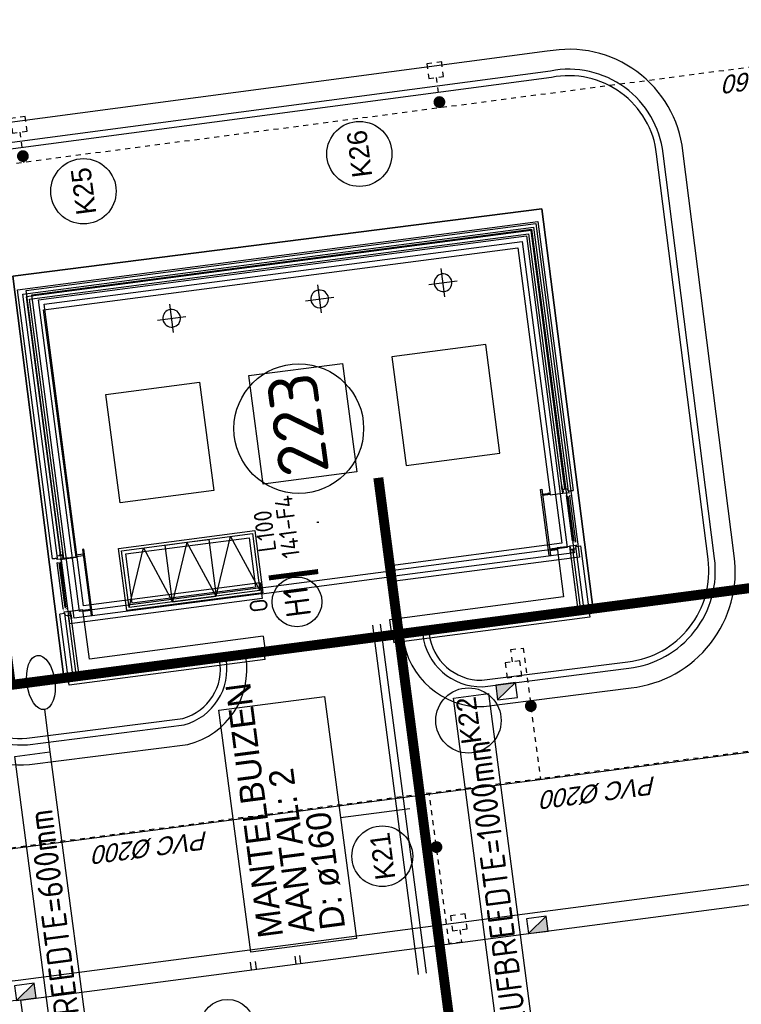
# Model space of a CAD drawing. Header units: metres. Extents: x 118052 to 118564, y 454784 to 455719.
# Tile 30 of 160: x 118264 to 118278, y 455204 to 455224. Entities that reach past the tile are written whole.
import ezdxf
from ezdxf.enums import TextEntityAlignment as Align

# ---------------------------------------------------------------- set-up
doc = ezdxf.new("R2010")
doc.units = ezdxf.units.M
doc.header["$LTSCALE"] = 0.5
doc.linetypes.add('DASHED', pattern=[19.049999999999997, 12.7, -6.35])
doc.linetypes.add('Tauw_L_Center2', pattern=[6.4990000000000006, 4, -0.833, 0.833, -0.833])
for name, color, linetype in [('_gebouwen', 7, 'Continuous'), ('_molgoot', 7, 'Continuous'), ('_straatkolk', 7, 'Continuous'), ('_tb13', 7, 'Continuous'), ('_verharding', 7, 'Continuous'), ('A06-001-01', 7, 'Continuous'), ('BHV plan', 7, 'Continuous'), ('EL6312--', 6, 'Continuous'), ('EL_N_A_EB00----REVISIE~-_-----', 1, 'Continuous'), ('GRAAFWERKZAAMHEDEN', 6, 'Continuous'), ('KABELLOOP', 6, 'Continuous'), ('Koningsstal VIEUWPORT', 254, 'Continuous'), ('ZU_N_-_AL999---LK_pvc125_sdr34__20_^200~M_-----', 7, 'Continuous'), ('ZU_N_-_AL999---LR_pvc160_sdr34__18_^200~-_-----', 7, 'Continuous'), ('ZU_N_-_AL999---LR_pvc200_sdr34__18_^200~-_-----', 7, 'Continuous'), ('ZU_N_-_EL999---LK_pvc125_sdr34~H_-----', 2, 'Tauw_L_Center2'), ('ZU_N_-_EL999---LR_pvc160_sdr34~H_-----', 2, 'Tauw_L_Center2'), ('ZU_N_-_EL999---LR_pvc200_sdr34~H_-----', 2, 'Tauw_L_Center2'), ('ZU_N_-_EL999---SYM_STRAATKOLK~-_----c', 7, 'Tauw_L_Center2'), ('ZU_N_-_ML999---LK_pvc125_sdr34__20_^200~M_-----', 7, 'Continuous'), ('ZU_N_-_ML999---LR_pvc200_sdr34__20_^200~M_-----', 7, 'Continuous'), ('ZU_N_A_EV09----_Trottoirband_130-150-250~A_161--', 161, 'Continuous')]:
    doc.layers.add(name, color=color, linetype=linetype)
doc.styles.add('BURO-018', font='Isocp.shx', dxfattribs={"height": 360})
doc.styles.add('BURO-025', font='Isocp.shx', dxfattribs={"height": 500})
doc.styles.add('ISOCPEUR', font='isocpeur.ttf', dxfattribs={"height": 2.5})
doc.styles.add('TAUW-ISOCP', font='tcb_isocp.shx')
doc.styles.add('tcb_isocp', font='tcb_isocp.shx')

# ---------------------------------------------------------------- blocks, each defined once
blk = doc.blocks.new('*U9')
at = {"layer": '_straatkolk'}
blk.add_hatch(color=256, dxfattribs=at).paths.add_polyline_path([(0.1997073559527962, -0.1502915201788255), (0.1997073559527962, 0.1497084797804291), (-0.2002926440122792, -0.1502915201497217)])
blk.add_lwpolyline([(0.1997073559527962, -0.1502915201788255), (0.1997073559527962, 0.1497084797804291), (-0.2002926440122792, 0.1497084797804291), (-0.2002926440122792, -0.1502915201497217)], close=True, dxfattribs=at)
blk.add_lwpolyline([(-0.2002926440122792, -0.1502915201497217), (0.1997073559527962, 0.1497084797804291)], dxfattribs=at)
blk = doc.blocks.new('blowergebouw')
for p, q in [((8.940696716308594e-07, 6579.999999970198), (1.370906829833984e-06, 10550.0000000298)), ((1.370906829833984e-06, 10550.0000000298), (1445.000001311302, 10549.99999979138)), ((1445.000001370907, 10449.99999979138), (1445.000001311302, 10549.99999979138)), ((2565.000001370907, 10549.99999964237), (8020.000001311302, 10549.99999892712)), ((2565.000001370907, 10449.99999970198), (2565.000001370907, 10549.99999964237)), ((2565.000001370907, 10549.99999964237), (2565.000001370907, 10449.99999970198)), ((8020.000001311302, 10549.99999892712), (8020, -1.043081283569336e-06)), ((100.000000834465, 6579.999999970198), (100.0000013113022, 10449.9999999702)), ((100.0000013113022, 10449.9999999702), (1445.000001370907, 10449.99999979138)), ((220.000000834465, 6555), (220.0000013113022, 10329.9999999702)), ((220.0000013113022, 10329.9999999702), (1470.000001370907, 10329.99999979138)), ((1470.000001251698, 10079.99999979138), (1470.000001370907, 10329.99999979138)), ((1475.000001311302, 10404.21539756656), (1475.000001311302, 10079.99999979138)), ((1529.097455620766, 10469.21539756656), (1541.366173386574, 10469.21539756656)), ((1529.09745568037, 10404.22092884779), (1541.366173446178, 10404.22092884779)), ((1545.722431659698, 10469.21539756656), (2470.44798129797, 10469.21539744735)), ((2470.447981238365, 10429.52040708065), (1552.266666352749, 10429.52040722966)), ((1565.722431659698, 10429.52040722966), (2470.447981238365, 10429.52040708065)), ((1565.722431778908, 10404.22092884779), (2483.21942704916, 10404.22092869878)), ((2480.902547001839, 10469.21539744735), (2468.63382935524, 10469.21539744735)), ((2480.902547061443, 10404.22092872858), (2468.633829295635, 10404.22092875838)), ((2535.000001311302, 10404.21539747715), (2535.000001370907, 10079.99999967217)), ((2540.000001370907, 10329.99999964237), (7800.000001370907, 10329.99999901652)), ((2540.000001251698, 10079.99999967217), (2540.000001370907, 10329.99999964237)), ((2565.000001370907, 10449.99999970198), (7920.000001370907, 10449.99999898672)), ((7800.000001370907, 10329.99999901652), (7800.000000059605, 219.9999990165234)), ((7920.000001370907, 10449.99999898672), (7920, 99.99999901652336)), ((470.0000008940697, 6554.999999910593), (470.0000013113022, 10079.99999991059)), ((470.0000013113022, 10079.99999991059), (1470.000001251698, 10079.99999979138)), ((1335.000001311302, 9929.999999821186), (1335.000001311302, 9904.99999988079)), ((2675.000001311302, 9929.999999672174), (1335.000001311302, 9929.999999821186)), ((1335.000001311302, 9904.99999988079), (2675.000001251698, 9904.999999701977)), ((2540.000001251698, 10079.99999967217), (7550.000001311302, 10079.99999901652)), ((2675.000001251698, 9904.999999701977), (2675.000001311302, 9929.999999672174)), ((7550.000001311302, 10079.99999901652), (7550.000000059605, 469.9999990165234)), ((7049.607151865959, 7835.157825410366), (7049.60715174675, 7264.842172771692)), ((6764.449325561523, 7549.99999910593), (7334.76497811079, 7549.999999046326)), ((8.940696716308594e-07, 6579.999999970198), (100.000000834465, 6579.999999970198)), ((470.0000008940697, 6554.999999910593), (220.000000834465, 6555)), ((80.78460305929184, 6495.902545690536), (80.78460305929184, 6483.633827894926)), ((80.7846029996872, 6375.018248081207), (80.78460276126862, 4181.525986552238)), ((120.4795930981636, 4194.98175188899), (120.4795933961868, 6368.474013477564)), ((120.4795934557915, 6355.01824811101), (120.4795930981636, 4194.98175188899)), ((145.7790717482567, 6495.902545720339), (145.7790718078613, 6483.633827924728)), ((145.7790718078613, 6355.018248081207), (145.7790714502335, 4194.981751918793)), ((80.7846028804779, 5279.815709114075), (80.7846028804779, 5267.546991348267)), ((145.7790716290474, 5279.815709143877), (145.7790716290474, 5267.546991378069)), ((7049.607151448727, 4835.157825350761), (7049.607151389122, 4264.842172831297)), ((6764.449325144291, 4549.99999910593), (7334.764977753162, 4549.999999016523)), ((0, 0), (4.76837158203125e-07, 3970)), ((100.0000005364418, 3970), (4.76837158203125e-07, 3970)), ((80.78460276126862, 4054.097454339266), (80.78460276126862, 4066.366172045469)), ((100, 99.99999994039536), (100.0000005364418, 3970)), ((145.7790714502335, 4054.097454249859), (145.7790714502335, 4066.366172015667)), ((220, 219.9999999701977), (220.0000004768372, 3994.999999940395)), ((470.0000005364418, 3994.999999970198), (220.0000004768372, 3994.999999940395)), ((470.0000000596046, 469.9999999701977), (470.0000005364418, 3994.999999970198)), ((7049.607151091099, 2335.157825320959), (7049.607151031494, 1764.842172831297)), ((6764.449324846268, 2049.999999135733), (7334.76497733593, 2049.999999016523)), ((1335.000000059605, 619.9999998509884), (1335.000000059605, 644.9999998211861)), ((1335.000000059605, 644.9999998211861), (2675.000000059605, 644.9999996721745)), ((2675, 619.9999996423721), (1335.000000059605, 619.9999998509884)), ((2675.000000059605, 644.9999996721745), (2675, 619.9999996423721)), ((1470.000000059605, 469.9999998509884), (470.0000000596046, 469.9999999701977)), ((1470.000000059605, 469.9999998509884), (1470, 219.9999998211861)), ((7550.000000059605, 469.9999990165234), (2540.000000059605, 469.9999996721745)), ((2540.000000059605, 469.9999996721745), (2539.999999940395, 219.9999996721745)), ((1470, 219.9999998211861), (220, 219.9999999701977)), ((7800.000000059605, 219.9999990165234), (2539.999999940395, 219.9999996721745)), ((1445, -1.192092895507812e-07), (0, 0)), ((1444.999999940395, 99.99999982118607), (100, 99.99999994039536)), ((1444.999999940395, 99.99999982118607), (1445, -1.192092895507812e-07)), ((1529.097454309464, 145.7790707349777), (1541.366172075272, 145.7790707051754)), ((1529.097454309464, 80.78460201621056), (1541.366172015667, 80.78460201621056)), ((1545.722430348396, 80.78460201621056), (2470.447979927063, 80.78460189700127)), ((2470.447979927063, 120.4795922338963), (1552.266664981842, 120.4795923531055)), ((1565.722430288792, 145.7790707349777), (2483.219425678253, 145.7790705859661)), ((1565.722430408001, 120.4795923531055), (2470.447979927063, 120.4795922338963)), ((2480.902545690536, 145.7790706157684), (2468.633827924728, 145.7790706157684)), ((2480.902545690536, 80.78460189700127), (2468.633827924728, 80.78460189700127)), ((7920, 99.99999901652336), (2564.999999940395, 99.99999967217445)), ((2564.999999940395, 99.99999967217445), (2564.999999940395, -3.278255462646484e-07)), ((2564.999999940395, -3.278255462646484e-07), (2564.999999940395, 99.99999967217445)), ((8020, -1.043081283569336e-06), (2564.999999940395, -3.278255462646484e-07))]:
    blk.add_line(p, q)
at = {"lineweight": -3, "ltscale": 2}
for p, q in [((80.7846029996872, 6368.474013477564), (120.4795933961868, 6368.474013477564)), ((84.8690579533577, 6368.474013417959), (120.4795933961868, 6368.474013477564)), ((80.7846028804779, 5152.387176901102), (120.4795932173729, 5152.387176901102)), ((84.8690578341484, 5152.387176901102), (120.4795932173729, 5152.387176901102)), ((80.78460276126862, 4181.525986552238), (120.4795930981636, 4181.525986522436)), ((84.86905765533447, 4181.525986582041), (120.4795930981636, 4181.525986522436))]:
    blk.add_line(p, q, dxfattribs=at)
at = {"lineweight": -3}
for p, q in [((1435.000000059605, 514.9999998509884), (1430.000000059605, 519.9999998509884)), ((1435.000000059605, 494.9999998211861), (1435.000000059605, 514.9999998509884)), ((2575.000000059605, 494.9999996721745), (2575.000000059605, 514.9999996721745))]:
    blk.add_line(p, q, dxfattribs=at)
at = {"flags": 128}
for points in [[(202.0000008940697, 6633.999999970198, 0.4142135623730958), (212.000000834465, 6644), (212.0000008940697, 6701, -0.414213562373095), (217.0000008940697, 6705.999999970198), (220.0000008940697, 6705.999999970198), (220.0000013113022, 10329.9999999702), (1319.000001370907, 10329.99999982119), (1319.000001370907, 10332.99999985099, -0.414213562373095), (1324.000001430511, 10337.99999985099), (1381.000001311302, 10337.99999985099, 0.4142135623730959), (1391.000001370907, 10347.99999988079), (1391.000001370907, 10389.99999985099), (160.0000013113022, 10389.9999999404), (160.0000008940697, 6634)], [(1319.000001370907, 10329.99999982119), (1319.000001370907, 10332.99999985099, -0.414213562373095), (1324.000001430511, 10337.99999985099), (1381.000001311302, 10337.99999985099, 0.4142135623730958), (1391.000001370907, 10347.99999988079), (1391.000001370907, 10404.99999985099, -0.414213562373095), (1396.000001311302, 10409.99999985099), (1399.000001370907, 10409.99999982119), (1399.000001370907, 10329.99999985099)], [(2691.000001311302, 10329.99999967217), (2691.000001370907, 10332.99999967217, 0.414213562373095), (2686.000001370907, 10337.99999967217), (2629.000001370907, 10337.99999970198, -0.4142135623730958), (2619.000001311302, 10347.99999967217), (2619.000001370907, 10404.99999967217, 0.414213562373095), (2614.000001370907, 10409.99999967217), (2611.000001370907, 10409.99999964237), (2611.000001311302, 10329.99999967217)], [(7859.999999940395, 159.999998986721), (7860.000001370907, 10389.99999904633), (2619.000001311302, 10389.99999967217), (2619.000001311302, 10347.99999967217, 0.4142135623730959), (2629.000001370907, 10337.99999970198), (2686.000001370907, 10337.99999967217, -0.414213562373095), (2691.000001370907, 10332.99999967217), (2691.000001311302, 10329.99999967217), (7800.000001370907, 10329.99999901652), (7800.000000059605, 219.9999990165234), (2690.999999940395, 219.9999996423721), (2691, 216.9999996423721, -0.414213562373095), (2685.999999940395, 211.9999996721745), (2629, 211.9999996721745, 0.4142135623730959), (2618.999999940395, 201.9999996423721), (2619, 159.9999996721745)], [(220.0000008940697, 6705.999999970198), (217.0000008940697, 6705.999999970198, 0.414213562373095), (212.0000008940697, 6701), (212.000000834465, 6644, -0.4142135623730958), (202.0000008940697, 6633.999999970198), (145.000000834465, 6634, 0.414213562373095), (140.0000008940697, 6629), (140.000000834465, 6625.999999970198), (220.000000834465, 6625.999999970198)], [(220.0000004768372, 3843.999999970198), (217.0000004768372, 3843.999999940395, -0.414213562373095), (212.0000005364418, 3848.999999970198), (212.0000004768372, 3905.999999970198, 0.4142135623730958), (202.0000004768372, 3915.999999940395), (145.0000005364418, 3915.999999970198, -0.414213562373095), (140.0000005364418, 3920.999999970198), (140.0000004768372, 3923.999999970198), (220.0000005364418, 3923.999999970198)], [(1391, 159.9999998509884), (1391.000000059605, 201.9999998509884, 0.4142135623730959), (1381, 211.9999998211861), (1324, 211.9999998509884, -0.414213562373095), (1318.999999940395, 216.9999998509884), (1319, 219.9999998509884), (220, 219.9999999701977), (220.0000004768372, 3843.999999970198), (217.0000004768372, 3843.999999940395, -0.414213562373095), (212.0000005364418, 3848.999999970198), (212.0000004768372, 3905.999999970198, 0.4142135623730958), (202.0000004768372, 3915.999999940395), (160.0000004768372, 3915.999999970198), (160, 159.9999999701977)], [(1319, 219.9999998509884), (1318.999999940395, 216.9999998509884, 0.414213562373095), (1324, 211.9999998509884), (1381, 211.9999998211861, -0.4142135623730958), (1391.000000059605, 201.9999998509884), (1391, 144.9999998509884, 0.414213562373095), (1396, 139.9999998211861), (1399, 139.9999998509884), (1399, 219.9999998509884)], [(2690.999999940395, 219.9999996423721), (2691, 216.9999996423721, -0.414213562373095), (2685.999999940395, 211.9999996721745), (2629, 211.9999996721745, 0.4142135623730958), (2618.999999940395, 201.9999996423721), (2618.999999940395, 144.9999996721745, -0.414213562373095), (2614, 139.9999996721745), (2611, 139.9999997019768), (2610.999999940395, 219.9999996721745)]]:
    blk.add_lwpolyline(points, format="xyb", close=True, dxfattribs=at)
for points in [[(1424.500001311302, 10347.99999979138), (1444.500001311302, 10347.99999979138), (1444.500001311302, 10339.99999979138), (1470.000001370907, 10339.99999979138), (1470.000001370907, 10464.99999976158), (1445.000001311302, 10464.99999979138), (1445.000001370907, 10449.99999979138), (1399.000001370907, 10449.99999985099), (1399.000001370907, 10339.99999985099), (1424.500001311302, 10339.99999979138)], [(2585.500001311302, 10347.99999967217), (2565.500001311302, 10347.99999967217), (2565.500001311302, 10339.99999967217), (2540.000001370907, 10339.99999967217), (2540.000001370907, 10464.99999967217), (2565.000001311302, 10464.99999967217), (2565.000001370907, 10449.99999970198), (2611.000001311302, 10449.99999967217), (2611.000001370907, 10339.99999967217), (2585.500001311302, 10339.99999967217)], [(1460.000001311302, 10079.99999979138), (1460.000001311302, 9929.999999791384), (1435.000001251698, 9929.999999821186), (1435.000001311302, 10079.99999979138)], [(2550.000001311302, 10079.99999967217), (2550.000001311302, 9929.999999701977), (2575.000001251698, 9929.999999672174), (2575.000001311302, 10079.99999964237)], [(202.000000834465, 6600.5), (202.0000008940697, 6580.499999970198), (210.0000008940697, 6580.499999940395), (210.0000007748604, 6554.999999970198), (85.00000083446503, 6554.999999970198), (85.00000089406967, 6579.999999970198), (100.000000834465, 6579.999999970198), (100.000000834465, 6625.999999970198), (210.000000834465, 6626), (210.0000008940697, 6600.499999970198)], [(202.0000005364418, 3949.499999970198), (202.0000005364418, 3969.499999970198), (210.0000005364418, 3969.499999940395), (210.0000004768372, 3994.999999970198), (85.0000005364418, 3995), (85.0000005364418, 3970), (100.0000005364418, 3970), (100.0000004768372, 3924), (210.0000004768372, 3923.999999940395), (210.0000005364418, 3949.5)], [(1460, 469.9999998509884), (1460, 619.9999998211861), (1435.000000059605, 619.9999998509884), (1435.000000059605, 469.9999997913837)], [(2550.000000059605, 469.9999997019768), (2550.000000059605, 619.9999996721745), (2575.000000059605, 619.9999996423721), (2574.999999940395, 469.9999996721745)], [(1424.5, 201.9999998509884), (1444.500000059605, 201.9999998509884), (1444.5, 209.9999998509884), (1470, 209.9999998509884), (1469.999999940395, 84.99999979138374), (1445, 84.99999988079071), (1444.999999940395, 99.99999982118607), (1399, 99.99999985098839), (1399, 209.9999998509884), (1424.5, 209.9999998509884)], [(2585.5, 201.9999996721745), (2565.499999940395, 201.9999996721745), (2565.5, 209.9999996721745), (2539.999999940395, 209.9999996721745), (2539.999999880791, 84.99999964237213), (2564.999999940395, 84.99999967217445), (2564.999999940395, 99.99999967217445), (2610.999999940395, 99.99999967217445), (2611, 209.9999996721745), (2585.5, 209.9999996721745)]]:
    blk.add_lwpolyline(points, close=True)
at = {"const_width": 2.000000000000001}
for points in [[(1459.780575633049, 10469.21539756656), (1527.769357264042, 10469.21539756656), (1526.780575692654, 10469.21539756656), (1526.780575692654, 10404.21539759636), (1476.780575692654, 10404.21539759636), (1476.780575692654, 10469.21539756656), (1459.780575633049, 10469.21539756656)], [(1526.780575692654, 10460.63168376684), (1535.739215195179, 10460.63168376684), (1534.138649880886, 10460.63168379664)], [(1526.780575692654, 10404.21539759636), (1546.780575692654, 10404.21539756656)], [(1552.952357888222, 10411.61950400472), (1539.552021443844, 10411.61950403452), (1539.552021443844, 10469.21539756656), (1530.983862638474, 10469.21539753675)], [(2457.047644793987, 10411.61950388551), (2470.447981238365, 10411.61950388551), (2470.44798129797, 10469.21539744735), (2479.016140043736, 10469.21539747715)], [(2483.219426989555, 10404.21539744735), (2463.219426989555, 10404.21539747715)], [(2483.219426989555, 10460.63168370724), (2474.260787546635, 10460.63168370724), (2475.861352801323, 10460.63168364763)], [(2550.219426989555, 10469.21539744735), (2482.230645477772, 10469.21539744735), (2483.219426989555, 10469.21539744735), (2483.219426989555, 10404.21539744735), (2533.219426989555, 10404.21539744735), (2533.219426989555, 10469.21539744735), (2550.219426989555, 10469.21539744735)], [(80.78460305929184, 6565.219425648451), (80.7846029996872, 6497.230644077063), (80.78460305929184, 6498.219425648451), (145.7846030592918, 6498.219425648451), (145.7846031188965, 6548.219425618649), (80.78460305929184, 6548.219425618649), (80.78460305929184, 6565.219425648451)], [(138.3804966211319, 6472.047643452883), (138.3804965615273, 6485.447979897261), (80.7846029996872, 6485.447979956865), (80.78460311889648, 6494.016138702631)], [(80.78460311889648, 6493.611970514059), (80.78460305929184, 6355.01824811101), (80.7846029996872, 6375.018248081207), (145.7846030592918, 6375.018248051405)], [(89.3683168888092, 6498.219425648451), (89.36831682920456, 6489.260786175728), (89.36831682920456, 6490.861351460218)], [(145.7846030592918, 6375.018248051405), (145.7846030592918, 6355.01824811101), (120.4795934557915, 6355.01824811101), (120.4795934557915, 6375.01824811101)], [(145.7846030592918, 6375.018248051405), (145.7846030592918, 6473.051268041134), (138.3804966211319, 6473.051268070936)], [(145.7846030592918, 6498.219425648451), (145.7846030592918, 6478.219425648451)], [(80.78460294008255, 5409.132589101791), (80.7846028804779, 5281.143807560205), (80.78460294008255, 5282.132589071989), (145.7846028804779, 5282.132589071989), (145.7846029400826, 5392.132589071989), (80.7846028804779, 5392.132589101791), (80.78460294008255, 5409.132589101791)], [(145.7846029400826, 5392.132589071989), (145.7846029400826, 5412.132589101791), (120.4795932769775, 5412.132589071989), (120.4795932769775, 5392.132589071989)], [(138.3804965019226, 5255.960806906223), (138.380496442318, 5269.361143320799), (80.7846028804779, 5269.361143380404), (80.7846028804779, 5277.929302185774)], [(80.7846028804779, 5277.525133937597), (80.78460282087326, 5138.931411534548), (80.7846028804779, 5158.93141156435), (145.7846029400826, 5158.931411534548)], [(89.36831665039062, 5282.132589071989), (89.36831665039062, 5273.173949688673), (89.36831670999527, 5274.774514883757)], [(145.7846029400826, 5158.931411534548), (145.7846028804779, 5138.93141156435), (120.4795932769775, 5138.931411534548), (120.4795932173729, 5158.93141156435)], [(145.7846029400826, 5158.931411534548), (145.7846029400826, 5256.964431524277), (138.380496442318, 5256.964431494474)], [(145.7846028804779, 5282.132589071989), (145.7846028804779, 5262.132589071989)], [(80.78460276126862, 4056.388029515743), (80.78460276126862, 4194.98175188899), (80.78460276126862, 4174.98175188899), (145.784602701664, 4174.98175188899)], [(145.784602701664, 4174.98175188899), (145.7846027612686, 4194.98175188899), (120.4795930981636, 4194.98175188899), (120.4795930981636, 4174.98175188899)], [(145.784602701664, 4174.98175188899), (145.7846028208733, 4076.948731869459), (138.3804963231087, 4076.948731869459)], [(138.3804963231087, 4077.95235645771), (138.3804963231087, 4064.552020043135), (80.78460270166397, 4064.552020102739), (80.78460276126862, 4055.983861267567)], [(80.78460270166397, 3984.780574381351), (80.78460276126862, 4052.769355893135), (80.78460276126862, 4051.780574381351), (145.7846027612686, 4051.780574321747), (145.7846027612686, 4001.780574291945), (80.78460270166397, 4001.780574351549), (80.78460270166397, 3984.780574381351)], [(89.36831653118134, 4051.780574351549), (89.36831653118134, 4060.73921379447), (89.36831647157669, 4059.138648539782)], [(145.7846027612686, 4051.780574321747), (145.784602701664, 4071.780574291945)], [(1459.780574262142, 80.7846020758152), (1527.769355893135, 80.78460201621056), (1526.780574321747, 80.78460201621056), (1526.780574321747, 145.7846020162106), (1476.780574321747, 145.7846020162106), (1476.780574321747, 80.78460201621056), (1459.780574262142, 80.7846020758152)], [(1526.780574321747, 145.7846020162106), (1546.780574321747, 145.7846019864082)], [(1526.780574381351, 89.36831575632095), (1535.739213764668, 89.36831575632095), (1534.138648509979, 89.36831575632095)], [(1552.952356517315, 138.3804955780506), (1539.552020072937, 138.3804955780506), (1539.552020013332, 80.78460204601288), (1530.983861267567, 80.78460198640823)], [(2457.04764342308, 138.3804954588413), (2470.447979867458, 138.3804954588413), (2470.447979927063, 80.78460189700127), (2479.016138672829, 80.78460186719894)], [(2483.219425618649, 145.7846018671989), (2463.219425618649, 145.7846018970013)], [(2483.219425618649, 89.36831563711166), (2474.260786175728, 89.36831563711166), (2475.861351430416, 89.36831563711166)], [(2550.219425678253, 80.78460189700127), (2482.23064404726, 80.78460189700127), (2483.219425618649, 80.78460189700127), (2483.219425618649, 145.7846018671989), (2533.219425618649, 145.7846018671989), (2533.219425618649, 80.78460189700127), (2550.219425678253, 80.78460189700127)]]:
    blk.add_lwpolyline(points, dxfattribs=at)
at = {"flags": 128}
for points in [[(1340.000001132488, 9209.999999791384), (2600.000001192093, 9209.999999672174), (2600.000000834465, 6449.999999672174), (1340.00000089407, 6449.999999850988), (1340.000001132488, 9209.999999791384)], [(1395.000001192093, 9154.999999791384), (2545.000001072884, 8713.333333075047), (1395.000001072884, 8271.666666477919), (2545.000001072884, 8271.66666635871), (2545.000001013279, 7829.999999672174), (1395.000001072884, 8271.666666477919), (1395.000000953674, 7388.333333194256), (2545.000001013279, 7829.999999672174), (2545.00000089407, 7388.333333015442), (1395.000000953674, 7388.333333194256), (2545.00000089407, 6946.666666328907), (1395.000000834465, 6504.999999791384)], [(1470.000001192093, 9079.999999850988), (2470.000001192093, 9079.999999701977), (2470.000000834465, 6579.999999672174), (1470.000000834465, 6579.999999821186), (1470.000001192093, 9079.999999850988)]]:
    blk.add_lwpolyline(points, dxfattribs=at)
blk.add_lwpolyline([(1395.000001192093, 9154.999999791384), (2545.000001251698, 9154.999999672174), (2545.000000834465, 6504.999999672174), (1395.000000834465, 6504.999999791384)], close=True, dxfattribs=at)
for centre, start, end in [((7049.607151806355, 7549.99999910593), 90, 270), ((7049.607151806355, 7549.99999910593), 270, 90), ((7049.607151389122, 4549.99999910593), 90, 270), ((7049.607151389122, 4549.99999910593), 270, 90), ((7049.607151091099, 2049.999999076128), 90, 270), ((7049.607151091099, 2049.999999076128), 270, 90)]:
    blk.add_arc(centre, 177.8000000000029, start, end)
blk = doc.blocks.new('E00172')
at = {"color": 0, "linetype": 'Continuous', "const_width": 0.5}
blk.add_lwpolyline([(-2.499999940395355, 0.75), (2.5, 0.75)], dxfattribs=at)
at = {"color": 0, "linetype": 'Continuous'}
blk.add_circle((0, 3.500000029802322), 2.5, dxfattribs=at)
at = {"color": 0, "linetype": 'Continuous', "style": 'BURO-018'}
for tag, p in [('E_GKAST', (5.960464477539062e-08, 11.5)), ('E_GROEP', (5.960464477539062e-08, 8.500000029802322)), ('E_SGROEP', (4.500000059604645, 8.500000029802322)), ('E_ARMCODE', (0, 3.500000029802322)), ('E_SLET', (4.500000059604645, 2.500000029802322))]:
    blk.add_attdef(tag, text='', height=1.8, dxfattribs=at).set_placement(p, align=Align.MIDDLE)
blk = doc.blocks.new('A$C051E189E')
at = {"layer": 'EL6312--'}
ref = blk.add_blockref('E00172', (14076.68079066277, -74749.4765612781), dxfattribs=dict(at, xscale=199.9999999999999, yscale=199.9999999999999, zscale=199.9999999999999, rotation=89.92269290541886))
ref.add_attrib('E_ARMCODE', 'H1', dxfattribs={"layer": '0', "color": 2, "linetype": 'Continuous', "height": 500, "rotation": 2.219811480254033e-05, "style": 'BURO-025'}).set_placement((13376.68142199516, -74748.53207716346), align=Align.MIDDLE)
ref.add_attrib('E_SLET', 'O', dxfattribs={"layer": '0', "color": 1, "linetype": 'Continuous', "height": 360, "rotation": 2.219811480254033e-05, "style": 'BURO-018'}).set_placement((13404.42335867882, -73973.47959676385), align=Align.MIDDLE)
ref.add_attrib('E_GROEP', '141-F4', dxfattribs={"layer": '0', "color": 1, "linetype": 'Continuous', "height": 360, "rotation": 2.219811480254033e-05, "style": 'BURO-018'}).set_placement((14898.65395313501, -74747.18280225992), align=Align.MIDDLE)
ref.add_attrib('E_GKAST', 'L100', dxfattribs={"layer": '0', "color": 1, "linetype": 'Continuous', "height": 360, "rotation": 2.219811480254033e-05, "style": 'BURO-018'}).set_placement((14869.55115801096, -74292.05292320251), align=Align.MIDDLE)
ref.add_attrib('E_SGROEP', '.', dxfattribs={"layer": '0', "color": 1, "linetype": 'Continuous', "height": 360, "rotation": 2.219811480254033e-05, "style": 'BURO-018'}).set_placement((14908.35539776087, -75217.26463928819), align=Align.MIDDLE)
blk = doc.blocks.new('A$C6DFC50BF')
at = {"layer": 'GRAAFWERKZAAMHEDEN'}
for p, q in [((11888.31644940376, -69434.26575985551), (11030.53614473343, -69434.26575985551)), ((8965.56988298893, -75052.35306847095), (8965.569883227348, -76455.0780979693)), ((5633.243916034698, -76196.48988610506), (12715.57965314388, -76196.48988610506)), ((5633.243915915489, -76356.48988604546), (12715.57965314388, -76356.48988607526))]:
    blk.add_line(p, q, dxfattribs=at)
for points in [[(3607.354216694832, -68720.5746807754), (11030.53614473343, -68720.5746807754), (11030.53614473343, -69434.26575988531), (3607.354216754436, -69434.26575985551)], [(6512.137572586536, -72909.26000076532), (11419.00219339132, -72909.26000076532), (11419.00219339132, -75052.35306850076), (6512.137572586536, -75052.35306847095)], [(3627.677342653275, -77612.78160214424), (11050.85927063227, -77612.78160214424), (11050.85927069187, -78326.47268122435), (3627.677342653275, -78326.47268122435)]]:
    blk.add_lwpolyline(points, close=True, dxfattribs=at)
blk.add_ellipse((12437.76503813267, -69434.26575985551), major_axis=(549.4485887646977, 3.203271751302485e-09), ratio=0.5110715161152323, dxfattribs=at)
at = {"layer": 'KABELLOOP', "linetype": 'DASHED', "const_width": 200}
for points in [[(12467.74115282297, -94597.11669272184), (12467.74115252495, -68829.90334999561), (16285.92845344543, -68836.26046454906)], [(15637.83829933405, -76692.86151987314), (1377.84631896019, -76692.86271041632)]]:
    blk.add_lwpolyline(points, dxfattribs=at)
at = {"layer": 'GRAAFWERKZAAMHEDEN', "color": 2, "style": 'BURO-025'}
for s, p in [('SLEUFBREEDTE=600mm', (3641.387565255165, -69330.23022422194)), ('SLEUFBREEDTE=1000mm', (3661.710691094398, -78222.43714559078))]:
    blk.add_text(s, height=500, rotation=359.9837082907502, dxfattribs=at).set_placement(p)
at = {"layer": 'GRAAFWERKZAAMHEDEN', "color": 2}
for s, p in [('MANTELBUIZEN', (6751.339828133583, -73601.05701059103)), ('AANTAL: 2', (6751.339828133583, -74234.14297950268)), ('D: ø160', (6751.339828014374, -74857.93849730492))]:
    blk.add_text(s, height=500, rotation=359.9837082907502, dxfattribs=at).set_placement(p)
blk = doc.blocks.new('Leidingen')
at = {"layer": 'ZU_N_-_EL999---LK_pvc125_sdr34~H_-----'}
for points in [[(-238765.5210182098, -10602.44159266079), (-239377.861607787, -10602.30509889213)], [(-255814.3811245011, -17285.89162815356), (-256064.3811244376, -17285.8916281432), (-256064.3811245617, -17035.8916281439), (-253014.3811243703, -17035.89162798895)], [(-250614.3811244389, -19034.94159325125), (-250364.3811244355, -19034.94159321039), (-250364.3811243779, -19284.94159320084), (-253014.3636028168, -19284.94159324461)], [(-238765.521018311, -19042.44159373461), (-239377.861607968, -19042.44159269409)]]:
    blk.add_lwpolyline(points, dxfattribs=at)
at = {"layer": 'ZU_N_-_EL999---LR_pvc160_sdr34~H_-----', "flags": 128}
blk.add_lwpolyline([(-239377.8616079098, -31805.58017804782), (-239377.8616076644, -3301.631572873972), (-240590.6117913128, -1201.086638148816), (-240590.6117911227, 798.9133618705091)], dxfattribs=at)
at = {"layer": 'ZU_N_-_EL999---LR_pvc200_sdr34~H_-----'}
blk.add_lwpolyline([(-253014.3798937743, -32108.97748757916), (-253014.3369868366, 897.7337181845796)], dxfattribs=at)
at = {"layer": 'ZU_N_-_EL999---SYM_STRAATKOLK~-_----c', "lineweight": -3}
for points in [[(-238765.521018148, -10752.44159280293), (-238465.5210180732, -10752.44159278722), (-238465.5210180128, -10452.44159264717), (-238765.5210182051, -10452.44159252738)], [(-255814.381124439, -17435.89162823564), (-255514.3811244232, -17435.89162821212), (-255514.3811243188, -17135.89162813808), (-255814.3811245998, -17135.89162800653)], [(-250914.3811245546, -19184.94159327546), (-250614.3811244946, -19184.94159325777), (-250614.3811244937, -18884.94159317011), (-250914.3811246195, -18884.94159305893)], [(-238765.521018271, -19192.44159381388), (-238465.5210181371, -19192.44159380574), (-238465.5210181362, -18892.44159371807), (-238765.5210182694, -18892.44159360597)]]:
    blk.add_lwpolyline(points, close=True, dxfattribs=at)
at = {"layer": 'ZU_N_-_ML999---LK_pvc125_sdr34__20_^200~M_-----', "flags": 128}
for points in [[(-239250.6977897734, -10602.17354553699, 0, 0, 0), (-239177.4518846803, -10507.12073202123, 0, 91.82399999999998, 0), (-239183.033222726, -10514.36375639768, 91.82399999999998, 169.728, 0), (-239198.8982856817, -10534.95219578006, 169.728, 221.712, 0), (-239222.6739064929, -10565.80633912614, 221.712, 240, 0), (-239250.6977897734, -10602.17354553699, 240, 221.712, 0), (-239278.721673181, -10638.5407521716, 221.712, 169.728, 0), (-239302.4972938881, -10669.39489541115, 169.728, 91.82399999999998, 0), (-239318.3623570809, -10689.98333488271, 91.82399999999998, 0, 0), (-239323.9436949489, -10697.22635922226, 0, 0, 0), (-239250.6977897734, -10602.17354553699, 0, 0, 0), (-239708.4995360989, -11196.27288798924, 0, 0, 0)], [(-254105.7947164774, -17035.89162804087, 0, 0, 0), (-254101.2448318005, -17155.80534097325, 0, 91.82399999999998, 0), (-254101.5915329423, -17146.66791608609, 91.82399999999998, 169.728, 0), (-254102.5770379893, -17120.6946058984, 169.728, 221.712, 0), (-254104.0539305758, -17081.77061468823, 221.712, 240, 0), (-254105.7947164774, -17035.89162804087, 240, 221.712, 0), (-254107.5355024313, -16990.01264150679, 221.712, 169.728, 0), (-254109.0123950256, -16951.08865035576, 169.728, 91.82399999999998, 0), (-254109.9979000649, -16925.11534010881, 91.82399999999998, 0, 0), (-254110.3446012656, -16915.9779151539, 0, 0, 0), (-254105.7947164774, -17035.89162804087, 0, 0, 0), (-254124.4910121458, -16543.14459298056, 0, 0, 0)], [(-239261.3884890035, -19042.44159195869, 0, 0, 0), (-239197.4303095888, -19143.97656763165, 0, 91.82399999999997, 0), (-239202.3039228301, -19136.23960259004, 91.82399999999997, 169.728, 0), (-239216.157264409, -19114.24712679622, 169.728, 221.7119999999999, 0), (-239236.9180895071, -19081.28887368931, 221.7119999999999, 239.9999999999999, 0), (-239261.3884890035, -19042.44159195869, 239.9999999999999, 221.7119999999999, 0), (-239285.858888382, -19003.59431030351, 221.7119999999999, 169.728, 0), (-239306.6197134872, -18970.63605713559, 169.728, 91.82399999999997, 0), (-239320.4730549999, -18948.64358141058, 91.82399999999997, 0, 0), (-239325.3466682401, -18940.90661618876, 0, 0, 0), (-239261.3884890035, -19042.44159195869, 0, 0, 0), (-239737.0562701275, -17866.30089801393, 0, 0, 0)], [(-251540.5210192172, -19284.94159322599, 0, 0, 0), (-251528.8079755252, -19404.36857766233, 0, 91.82399999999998, 0), (-251529.7005094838, -19395.26824138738, 91.82399999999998, 169.728, 0), (-251532.2375547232, -19369.4003566, 169.728, 221.712, 0), (-251536.039608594, -19330.63435748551, 221.712, 240, 0), (-251540.5210192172, -19284.94159322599, 240, 221.712, 0), (-251545.0024296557, -19239.24882899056, 221.712, 169.728, 0), (-251548.8044837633, -19200.48282990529, 169.728, 91.82399999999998, 0), (-251551.341528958, -19174.61494506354, 91.82399999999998, 0, 0), (-251552.2340629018, -19165.51460879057, 0, 0, 0), (-251540.5210192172, -19284.94159322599, 0, 0, 0), (-251601.9511659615, -18658.59567008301, 0, 0, 0)]]:
    blk.add_lwpolyline(points, format="xyseb", dxfattribs=at)
at = {"layer": 'ZU_N_-_ML999---LK_pvc125_sdr34__20_^200~M_-----'}
for centre, radius in [((-240109.4548690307, -11716.60139618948), 656.8918751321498), ((-254147.6339727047, -15933.2042373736), 610.3792542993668), ((-240085.9832308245, -17312.3718955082), 654.6658412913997), ((-251666.0358594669, -18005.18381001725), 656.5469571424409)]:
    blk.add_circle(centre, radius, dxfattribs=at)
at = {"layer": 'ZU_N_-_ML999---LR_pvc200_sdr34__20_^200~M_-----'}
blk.add_circle((-257126.6068766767, -12403.41301518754), 535.6341475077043, dxfattribs=at)
at = {"layer": 'ZU_N_A_EV09----_Trottoirband_130-150-250~A_161--'}
for points in [[(-256064.3811173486, -13032.79912449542), (-255914.3811174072, -13032.79912447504)], [(-256064.3811173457, -13132.79912440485), (-255914.3811175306, -13132.79912448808)], [(-256064.3811172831, -13932.7991244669), (-255914.3811174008, -13932.79912443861)], [(-256064.3811173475, -14032.79912448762), (-255914.3811175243, -14032.79912445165)]]:
    blk.add_lwpolyline(points, dxfattribs=at)
at = {"layer": 'EL_N_A_EB00----REVISIE~-_-----'}
for name in ['A$C051E189E', 'A$C6DFC50BF']:
    blk.add_blockref(name, (-262229.9305388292, 59850.06411849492), dxfattribs=at)
at = {"layer": 'ZU_N_-_AL999---LK_pvc125_sdr34__20_^200~M_-----', "style": 'tcb_isocp'}
for s, p in [('K25', (-240109.4548690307, -11716.60139618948)), ('K21', (-254147.6339727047, -15933.2042373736)), ('K22', (-251666.0358594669, -18005.18381001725))]:
    blk.add_text(s, height=399.9999999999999, dxfattribs=at).set_placement(p, align=Align.MIDDLE)
blk.add_text('K26', height=399.9999999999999, rotation=359.9999982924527, dxfattribs=at).set_placement((-240085.9832308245, -17312.3718955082), align=Align.MIDDLE)
at = {"layer": 'ZU_N_-_AL999---LR_pvc160_sdr34__18_^200~-_-----', "style": 'TAUW-ISOCP', "oblique": 20.00023775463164}
blk.add_text('PVC %%129160', height=359.9999999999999, rotation=90, dxfattribs=at).set_placement((-239476.4363695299, -27097.83599168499))
at = {"layer": 'ZU_N_-_AL999---LR_pvc200_sdr34__18_^200~-_-----', "style": 'TAUW-ISOCP', "oblique": 20.00023775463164}
blk.add_text('PVC %%129200', height=359.9999999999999, rotation=89.99992486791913, dxfattribs=at).set_placement((-253190.1904713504, -12519.48970775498))
at = {"layer": 'ZU_N_-_AL999---LR_pvc200_sdr34__18_^200~-_-----', "ltscale": 0.005, "style": 'tcb_isocp', "oblique": 20.00023775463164}
blk.add_text('PVC %%129200', height=360.0000008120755, rotation=90, dxfattribs=at).set_placement((-253264.7463656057, -21590.27283322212))

msp = doc.modelspace()

# ---------------------------------------------------------------- linework, layer by layer
at = {"layer": '_gebouwen'}
for p, q in [((118264.1018050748, 455218.6847048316), (118274.3189353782, 455220.0243510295)), ((118274.3189353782, 455220.0243510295), (118275.1956060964, 455213.3382134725)), ((118264.2136809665, 455218.5987659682), (118274.2329965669, 455219.9124751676)), ((118264.347931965, 455218.495639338), (118274.1298699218, 455219.7782241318)), ((118274.1298699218, 455219.7782241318), (118274.9494792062, 455213.5272789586)), ((118274.2329965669, 455219.9124751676), (118275.0837302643, 455213.4241523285)), ((118264.4598078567, 455218.409700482), (118274.0439310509, 455219.66634827)), ((118274.0439310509, 455219.66634827), (118274.8376033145, 455213.6132178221)), ((118264.978475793, 455211.9985672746), (118264.1018050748, 455218.6847048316)), ((118265.0644146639, 455212.1104431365), (118264.2136809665, 455218.5987659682)), ((118265.1675412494, 455212.2446941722), (118264.347931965, 455218.495639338)), ((118265.2534801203, 455212.3565700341), (118264.4598078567, 455218.409700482)), ((118274.8376033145, 455213.6132178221), (118271.3016652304, 455213.1495938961)), ((118274.9494792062, 455213.5272789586), (118271.314633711, 455213.0506865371)), ((118275.0837302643, 455213.4241523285), (118271.3301958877, 455212.9319977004)), ((118275.1956060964, 455213.3382134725), (118271.3431644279, 455212.8330903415)), ((118271.3016652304, 455213.1495938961), (118271.3431644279, 455212.8330903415)), ((118268.8023867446, 455212.7212866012), (118271.314633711, 455213.0506865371)), ((118268.8179489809, 455212.6025977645), (118271.3301958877, 455212.9319977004)), ((118268.8023867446, 455212.7212866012), (118265.1675412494, 455212.2446941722)), ((118268.789418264, 455212.8201939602), (118265.2534801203, 455212.3565700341)), ((118268.789418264, 455212.8201939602), (118268.8309174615, 455212.5036904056)), ((118268.8309174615, 455212.5036904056), (118264.978475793, 455211.9985672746)), ((118268.8179489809, 455212.6025977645), (118265.0644146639, 455212.1104431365))]:
    msp.add_line(p, q, dxfattribs=at)
for points in [[(118264.8629457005, 455210.8731754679), (118275.4717028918, 455212.2251058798), (118274.44, 455220.3210000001), (118263.8312428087, 455218.9690695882)], [(118273.5992925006, 455215.4227654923), (118273.3139854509, 455217.5987274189), (118271.4347455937, 455217.3523258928), (118271.7200526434, 455215.1763639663)], [(118268.8517392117, 455214.8002774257), (118268.5664321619, 455216.9762393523), (118270.4456720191, 455217.2226408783), (118270.7309790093, 455215.0466789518)], [(118265.9834257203, 455214.4241908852), (118265.6981187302, 455216.6001528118), (118267.5773585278, 455216.8465543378), (118267.8626655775, 455214.6705924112)]]:
    msp.add_lwpolyline(points, close=True, dxfattribs=at)
msp.add_circle((118269.5667717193, 455215.9144222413), 1.3, dxfattribs=at)
at = {"layer": '_molgoot'}
for points in [[(118245.5227383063, 455234.5880861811), (118248.0496118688, 455215.1220599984), (118251.2814921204, 455190.1629847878), (118252.987666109, 455177.3410420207, -0.4138194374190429), (118246.552482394, 455168.9186310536), (118231.8032551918, 455166.9357948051, -0.2037156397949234), (118226.2446571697, 455168.790060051), (118222.6366525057, 455168.3169869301), (118221.9613711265, 455173.4671809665), (118217.6869617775, 455172.886067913), (118216.4110321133, 455171.669084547), (118213.8899606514, 455169.3932578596), (118214.8311837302, 455161.8896223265), (118285.3934837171, 455171.1414995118), (118284.9280067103, 455174.6027260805), (118267.4102079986, 455172.3058347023), (118263.9329451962, 455171.8383632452, -0.4158503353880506), (118257.7114081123, 455176.6129236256), (118257.7114081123, 455176.6129236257), (118255.4027097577, 455194.2605006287, -0.4298859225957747), (118263.9413493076, 455204.8486265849), (118263.9413493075, 455204.8486265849), (118290.9896435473, 455208.3951355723), (118291.0929473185, 455207.6229182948)], [(118271.653920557, 455211.7385855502, 0.39082199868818), (118273.2782517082, 455210.3366906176), (118276.2276985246, 455210.7125543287, 0.4195552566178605), (118278.2966015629, 455213.361155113), (118277.2661845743, 455221.4825600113, 0.4357424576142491), (118274.5475959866, 455223.4813118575), (118262.8143584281, 455221.9234668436, 0.3976823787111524), (118260.6123907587, 455219.3663259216), (118261.6293393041, 455211.4307274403, 0.4221327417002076), (118264.1646444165, 455209.1752951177), (118267.3442802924, 455209.5804930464, 0.3909730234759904), (118268.5057619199, 455211.3373989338), (118271.653920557, 455211.7385855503)]]:
    msp.add_lwpolyline(points, format="xyb", dxfattribs=at)
at = {"layer": '_tb13'}
for points in [[(118272.0504805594, 455211.7917070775, 0.3884915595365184), (118273.2476336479, 455210.736023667), (118276.1799537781, 455211.1097048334, 0.420093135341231), (118277.8999189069, 455213.3097348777), (118276.8690691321, 455221.4345508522, 0.4377429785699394), (118274.6118562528, 455223.0863335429), (118262.860974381, 455221.5261458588, 0.3962767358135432), (118261.0113073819, 455219.4003055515), (118262.0282926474, 455211.4644205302, 0.4229239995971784), (118264.1254816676, 455209.573539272), (118267.269275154, 455209.9741696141, 0.390824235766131), (118268.1074568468, 455211.293506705, 0.390824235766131)], [(118264.1061317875, 455203.6128162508), (118263.9933512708, 455204.4520212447, 0.4305703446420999), (118255.7991552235, 455194.3137077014), (118258.1081396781, 455176.6639536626), (118258.1081396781, 455176.6639536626, 0.4158503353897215), (118263.8796499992, 455172.2347968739), (118267.3569128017, 455172.702268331)]]:
    msp.add_lwpolyline(points, format="xyb", dxfattribs=at)
msp.add_lwpolyline([(118267.9795378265, 455211.2703393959), (118264.8629457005, 455210.873175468), (118263.8312428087, 455218.9690695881), (118274.44, 455220.3210000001), (118275.4717028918, 455212.2251058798), (118272.1797368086, 455211.805593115, 0.386620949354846), (118273.2383969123, 455210.8658979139), (118276.1644979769, 455211.2387865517, 0.4203050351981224), (118277.771, 455213.293), (118276.74, 455221.419, 0.4385356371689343), (118274.633, 455222.958), (118262.876, 455221.397, 0.3957283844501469), (118261.141, 455219.411), (118262.158, 455211.475, 0.4232354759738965), (118264.113, 455209.703), (118267.244, 455210.102, 0.3884601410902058), (118267.9795378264, 455211.2703393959)], format="xyb", close=True, dxfattribs=at)
at = {"layer": '_verharding'}
msp.add_lwpolyline([(118263.9933512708, 455204.4520212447), (118283.1847386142, 455206.9683510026)], dxfattribs=at)
at = {"layer": 'BHV plan', "color": 2, "linetype": 'Continuous'}
msp.add_line((118293.3728864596, 455211.3593363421), (118251.6984850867, 455205.8950864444), dxfattribs=at)

# ---------------------------------------------------------------- block references
at = {"layer": '_gebouwen', "xscale": 0.0009975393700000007, "yscale": 0.0009975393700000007, "zscale": 0.0009975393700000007, "rotation": 97.46987594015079}
msp.add_blockref('blowergebouw', (118275.3996279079, 455212.1329798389), dxfattribs=at)
at = {"layer": '_molgoot'}
for p, rotation in [((118273.7321782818, 455210.6458709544), 187.262362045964), ((118274.3478766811, 455205.9590269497), 7.457617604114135), ((118264.0857108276, 455204.6157090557), 7.457617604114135)]:
    msp.add_blockref('*U9', p, dxfattribs=dict(at, rotation=rotation))
at = {"layer": 'Koningsstal VIEUWPORT', "color": 6, "xscale": 0.0009975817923, "yscale": 0.0009975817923, "zscale": 0.0009975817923, "rotation": 97.46987594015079}
msp.add_blockref('Leidingen', (118222.5204054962, 455456.6506997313), dxfattribs=at)

# ---------------------------------------------------------------- texts
at = {"layer": 'A06-001-01', "style": 'ISOCPEUR'}
msp.add_text('223', height=1, rotation=97.75057734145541, dxfattribs=at).set_placement((118270.1786281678, 455215.0390912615))

doc.saveas('drawing.dxf')
